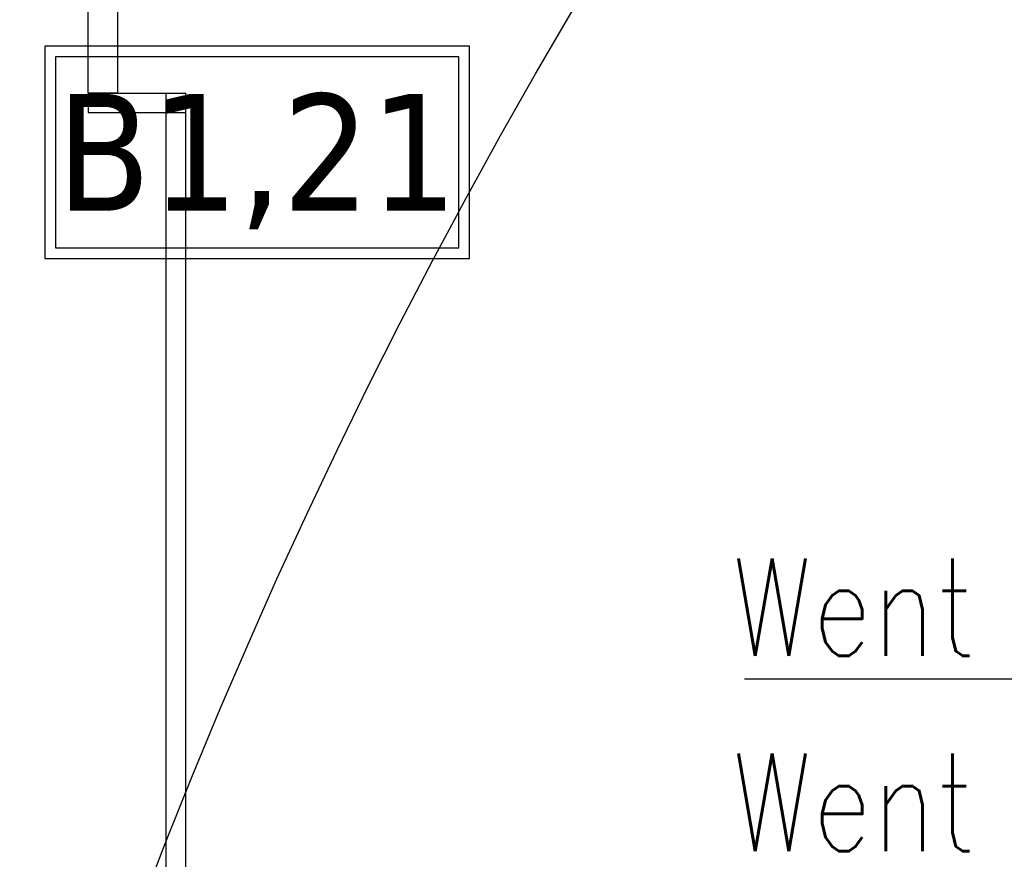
# Model space of a CAD drawing. Header units: millimetres. Extents: x 42924 to 92944, y -369470 to -179866.
# Tile 156 of 256: x 60356 to 60456, y -180870 to -180784. Entities that reach past the tile are written whole.
import ezdxf
from ezdxf.enums import TextEntityAlignment as Align

# ---------------------------------------------------------------- set-up
doc = ezdxf.new("R2010")
doc.units = ezdxf.units.MM
doc.linetypes.add('HIDDEN', pattern=[9.525, 6.35, -3.175])
doc.layers.get('0').update_dxf_attribs({"color": 8})
for name, color, linetype in [('!! 0_Istn-went', 8, 'Continuous'), ('!! 0_Opis_pom', 123, 'Continuous'), ('!! 2 ZABUDOWA GK-MDF', 8, 'Continuous'), ('!! 2_Drzwi - nowe remont', 8, 'Continuous')]:
    doc.layers.add(name, color=color, linetype=linetype)
doc.layers.add('E_SAP_ZASIĘG', color=150, linetype='Continuous', plot=False)
doc.styles.add('ARCHETYP', font='romans.shx', dxfattribs={"height": 15})
doc.styles.add('ARIAL', font='tahoma.ttf')

# ---------------------------------------------------------------- blocks, each defined once
blk = doc.blocks.new('drzwi giszet')
blk.add_lwpolyline([(68617.39, -194499.27), (68617.39, -194409.27), (68620.39, -194409.27), (68620.39, -194499.27)], close=True)
blk.add_lwpolyline([(68572.43, -194476.09), (68572.43, -194526.09)])
at = {"linetype": 'HIDDEN'}
blk.add_arc((68617.39, -194499.27), 90, 88.0898, 180, dxfattribs=at)

msp = doc.modelspace()

# ---------------------------------------------------------------- linework, layer by layer
at = {"layer": '!! 0_Istn-went'}
msp.add_lwpolyline([(60429.81409, -180851.3878), (60469.86062, -180851.3878)], dxfattribs=at)
at = {"layer": '!! 0_Opis_pom', "ltscale": 0.7}
for points in [[(60358.10983, -180808.33981), (60401.62983, -180808.33981), (60401.62983, -180786.57981), (60358.10983, -180786.57981)], [(60359.19783, -180807.25181), (60400.54183, -180807.25181), (60400.54183, -180787.66781), (60359.19783, -180787.66781)]]:
    msp.add_lwpolyline(points, close=True, dxfattribs=at)
at = {"layer": '!! 2 ZABUDOWA GK-MDF'}
for points in [[(60362.56735, -180791.3878), (60372.56735, -180791.3878)], [(60362.56735, -180791.3878), (60362.56735, -180793.3878)], [(60370.56735, -180941.3878), (60370.56735, -180791.3878)], [(60372.56735, -180941.3878), (60372.56735, -180791.3878)], [(60362.56735, -180793.3878), (60372.56735, -180793.3878)]]:
    msp.add_lwpolyline(points, dxfattribs=at)
at = {"layer": 'E_SAP_ZASIĘG'}
for centre in [(60076.8218, -181088.08994), (60928.90732, -181088.08994)]:
    msp.add_circle(centre, 600, dxfattribs=at)

# ---------------------------------------------------------------- block references
at = {"layer": '!! 2_Drzwi - nowe remont'}
msp.add_blockref('drzwi giszet', (-8254.82229, 13707.87768), dxfattribs=at)

# ---------------------------------------------------------------- texts
at = {"layer": '!! 0_Istn-went', "style": 'ARCHETYP', "width": 0.8}
for p in [(60428.53076, -180849.05757), (60428.53076, -180869.05757)]:
    msp.add_text('Went', height=10, rotation=0, dxfattribs=at).set_placement(p)
at = {"layer": '!! 0_Opis_pom', "ltscale": 0.7, "style": 'ARIAL'}
msp.add_attdef('B1,21', text='', height=11.968, dxfattribs=at).set_placement((60379.86983, -180797.45981), align=Align.MIDDLE_CENTER)

doc.saveas('drawing.dxf')
